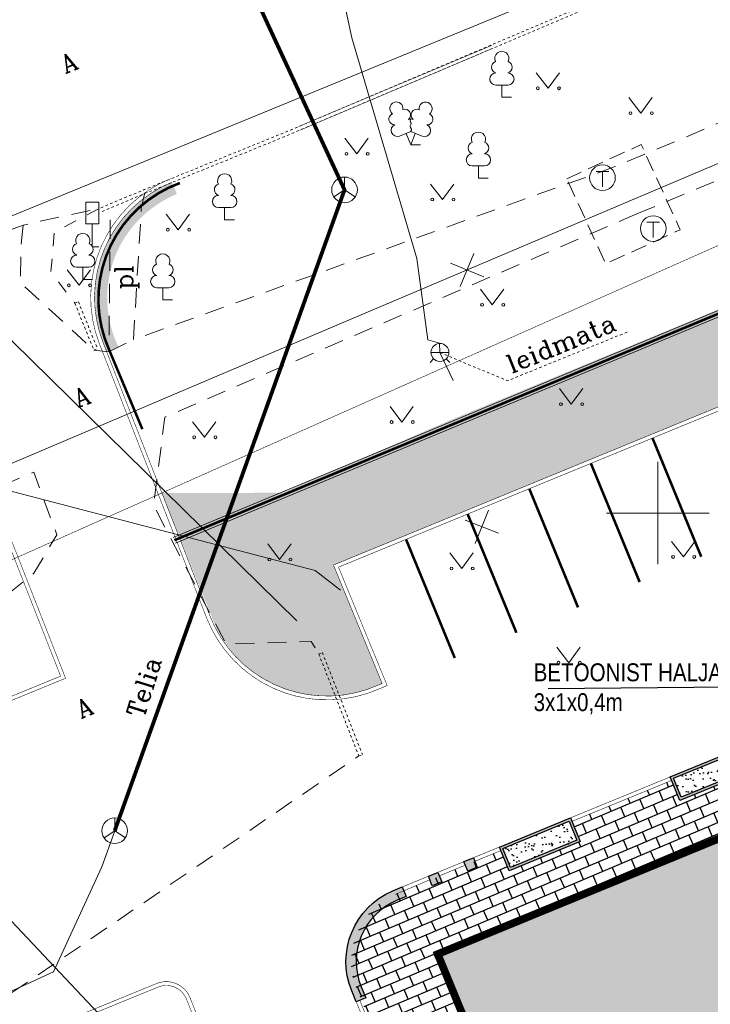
# Model space of a CAD drawing. Header units: metres. Extents: x 685671 to 686635, y 6588408 to 6589199.
# Tile 14 of 34: x 685875 to 685902, y 6588781 to 6588819. Entities that reach past the tile are written whole.
import ezdxf
from ezdxf.enums import TextEntityAlignment as Align

# ---------------------------------------------------------------- set-up
doc = ezdxf.new("R2010")
doc.units = ezdxf.units.M
for name, pattern in [('DASHED2', [0.375, 0.25, -0.125]), ('DASHEDX2', [1.5, 1, -0.5]), ('Kohtla-Järve PPA ühishoone G20$0$AAREKIVI', [0.02001, 0.01, -1e-05, 0.01]), ('Kohtla-Järve PPA ühishoone G20$0$ASFBET', [2.5, 1.5, -1]), ('Kohtla-Järve PPA ühishoone G20$0$KATASTRIPIIR', [7, 4, -1, 1, -1]), ('Kohtla-Järve PPA ühishoone G20$0$KONTUUR', [1.85, 1.25, -0.6]), ('Kohtla-Järve PPA ühishoone G20$0$KRUUSKILL', [2, 1, -1]), ('Kohtla-Järve PPA ühishoone G20$0$VIITJOON', [0.02001, 0.01, -1e-05, 0.01])]:
    doc.linetypes.add(name, pattern=pattern)
for name, color, linetype in [('CON_betoontakistus', 252, 'Continuous'), ('CON_haljasala', 81, 'Continuous'), ('CON_hoone', 7, 'Continuous'), ('CON_kõnnitee', 51, 'Continuous'), ('CON_parkimine', 7, 'Continuous'), ('CON_piirdeaed', 92, 'Continuous'), ('CON_sõidutee_äärekivi_8cm', 1, 'Continuous')]:
    doc.layers.add(name, color=color, linetype=linetype)
for name, color, linetype, lineweight in [('CON_PIIRE', 94, 'FENCELINE2', 0), ('Kohtla-Järve PPA ühishoone G20$0$HALJASTUS', 250, 'Continuous', 13), ('Kohtla-Järve PPA ühishoone G20$0$LIIKLUS', 250, 'Continuous', 13), ('Kohtla-Järve PPA ühishoone G20$0$MPKAABEL', 250, 'Continuous', 13), ('Kohtla-Järve PPA ühishoone G20$0$PIIR', 224, 'Continuous', 13), ('Kohtla-Järve PPA ühishoone G20$0$PUU', 250, 'Continuous', 13), ('Kohtla-Järve PPA ühishoone G20$0$SIKAEV', 250, 'Continuous', 13), ('Kohtla-Järve PPA ühishoone G20$0$SITRASS', 250, 'Continuous', 13), ('Kohtla-Järve PPA ühishoone G20$0$SKTRASS', 250, 'Continuous', 13), ('Kohtla-Järve PPA ühishoone G20$0$TEE', 250, 'Continuous', 13), ('Kohtla-Järve PPA ühishoone G20$0$TKAEV', 250, 'Continuous', 13), ('Kohtla-Järve PPA ühishoone G20$0$TTRASS', 250, 'Continuous', 13), ('Kohtla-Järve PPA ühishoone G20$0$VKAEV', 250, 'Continuous', 13), ('Kohtla-Järve PPA ühishoone G20$0$VORK', 250, 'Continuous', 13), ('Kohtla-Järve PPA ühishoone G20$0$VTRASS', 250, 'Continuous', 13)]:
    doc.layers.add(name, color=color, linetype=linetype, lineweight=lineweight)
doc.styles.add('Kohtla-Järve PPA ühishoone G20$0$romanc', font='romanc.shx')
doc.styles.add('Kohtla-Järve PPA ühishoone G20$0$romans', font='romans.shx')
doc.linetypes.add('FENCELINE2', pattern='A,6.35,-2.54,[132,ltypeshp.shx,S=2.54,R=0,X=-2.54,Y=0],-2.54,25.4', length=36.83)
doc.linetypes.add('Kohtla-Järve PPA ühishoone G20$0$-2T-', pattern='A,10,-1.5,["2T",Kohtla-Järve PPA ühishoone G20$0$romans,S=1.4,R=0,X=-1.4,Y=-0.7],-1.5,10,-3', length=26)
doc.linetypes.add('Kohtla-Järve PPA ühishoone G20$0$-S-', pattern='A,10,-1.5,["S",Kohtla-Järve PPA ühishoone G20$0$romans,S=1.4,R=0,X=-0.7,Y=-0.7],-1.5,10,-3', length=26)
doc.linetypes.add('Kohtla-Järve PPA ühishoone G20$0$-SK-', pattern='A,10,-1.5,["SK",Kohtla-Järve PPA ühishoone G20$0$romans,S=1.4,R=0,X=-1.4,Y=-0.7],-1.5,10,-3', length=26)
doc.linetypes.add('Kohtla-Järve PPA ühishoone G20$0$-V-', pattern='A,10,-1.5,["V",Kohtla-Järve PPA ühishoone G20$0$romans,S=1.4,R=0,X=-0.7,Y=-0.7],-1.5,10,-3', length=26)
doc.linetypes.add('Kohtla-Järve PPA ühishoone G20$0$MP_KBL', pattern='A,8,-2,[138,mkm.shx,S=1,R=0,X=0,Y=0],6,[138,mkm.shx,S=1,R=180,X=0,Y=0],-2', length=18)
doc.linetypes.add('Kohtla-Järve PPA ühishoone G20$0$SI_KBL', pattern='A,8,-2,4,[132,mkm.shx,S=0.5,R=0,X=0,Y=0],4,-2', length=20)
pattern_1 = [(37.50000000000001, (0, 0), (-0.01600031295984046, 0.4894132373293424), [0, -0.38608, 0, -0.4318, 0, -0.41275]), (7.499999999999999, (0, 0), (0.4495232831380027, 0.7168251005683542), [0, -0.20828, 0, -0.34798, 0, -0.13335]), (327.5, (-0.31242, 0), (0.790992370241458, 0.001437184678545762), [0, -0.127, 0, -0.4572, 0, -0.5969]), (317.5, (-0.31242, 0), (0.7635564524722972, 0.2229293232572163), [0, -0.0635, 0, -0.29972, 0, -0.3429])]

# ---------------------------------------------------------------- blocks, each defined once
blk = doc.blocks.new('Kohtla-Järve PPA ühishoone G20$0$SIKAEV')
at = {"layer": 'Kohtla-Järve PPA ühishoone G20$0$SIKAEV', "linetype": 'Continuous'}
for p, q in [((0, 1.00000000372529), (0, 3.725290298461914e-09)), ((0, 3.725290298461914e-09), (-0.8300000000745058, -0.5499999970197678)), ((0, 3.725290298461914e-09), (0.8299999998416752, -0.5499999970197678))]:
    blk.add_line(p, q, dxfattribs=at)
blk.add_circle((0, 0), 1, dxfattribs=at)
blk = doc.blocks.new('Kohtla-Järve PPA ühishoone G20$0$LEHTP2')
at = {"layer": 'Kohtla-Järve PPA ühishoone G20$0$PUU', "linetype": 'Continuous'}
for p, q in [((-0.8800000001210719, 0.6699999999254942), (0.009999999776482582, 1.019999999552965)), ((0, 0), (-0.3500000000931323, 0.8799999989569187)), ((0, 0), (0.3599999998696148, 0.8799999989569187)), ((0.009999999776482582, 1.019999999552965), (0.8899999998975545, 0.6599999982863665)), ((0.7599999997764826, 0), (0, 0))]:
    blk.add_line(p, q, dxfattribs=at)
at = {"layer": 'Kohtla-Järve PPA ühishoone G20$0$PUU', "linetype": 'Continuous', "flags": 128}
blk.add_lwpolyline([(0.009999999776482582, 2.009999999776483), (-0.03000000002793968, 1.859999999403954), (-0.03000000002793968, 1.819999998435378), (-0.01000000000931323, 1.759999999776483), (0.02999999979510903, 1.689999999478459), (0.03999999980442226, 1.649999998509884), (0.009999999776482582, 1.579999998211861), (-0.0400000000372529, 1.47999999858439), (-0.05000000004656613, 1.429999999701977), (-0.0400000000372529, 1.399999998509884), (-0.02000000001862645, 1.339999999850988), (0.04999999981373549, 1.219999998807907), (0.05999999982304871, 1.179999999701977), (0.04999999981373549, 1.139999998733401), (0.01999999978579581, 1.069999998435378), (0.009999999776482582, 1.019999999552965)], dxfattribs=at)
at = {"layer": 'Kohtla-Järve PPA ühishoone G20$0$PUU', "linetype": 'Continuous'}
for centre, radius, start, end in [((-1.114234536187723, 2.828441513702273), 0.5115906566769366, 111.5026944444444, 232.5173111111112), ((-1.114234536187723, 2.828441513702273), 0.5115906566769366, 350.4855555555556, 111.5001722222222), ((1.157691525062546, 2.810934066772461), 0.5115906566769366, 67.61680277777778, 188.6314194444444), ((1.157691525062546, 2.810934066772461), 0.5115906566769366, 306.5996638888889, 67.61428055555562), ((-1.261867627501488, 2.005462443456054), 0.447985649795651, 111.4304087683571, 274.4986807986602), ((-0.4449670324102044, 2.327271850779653), 0.447985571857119, 308.5041205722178, 111.5724656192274), ((0.481311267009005, 2.318196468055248), 0.4495786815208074, 67.70160367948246, 230.512620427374), ((1.29262409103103, 1.985777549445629), 0.4479856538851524, 264.6182961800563, 67.68656508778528), ((-1.052630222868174, 1.116912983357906), 0.4749999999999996, 111.5014333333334, 291.5003611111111), ((0.008035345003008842, 1.534750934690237), 0.4749999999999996, 66.76551666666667, 111.5014916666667), ((1.069718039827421, 1.100558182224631), 0.4749999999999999, 247.6166138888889, 67.61554166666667)]:
    blk.add_arc(centre, radius, start, end, dxfattribs=at)
blk = doc.blocks.new('Kohtla-Järve PPA ühishoone G20$0$LEHTP1')
at = {"layer": 'Kohtla-Järve PPA ühishoone G20$0$PUU', "linetype": 'Continuous'}
for p, q in [((0.4799999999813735, 0.9499999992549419), (-0.4799999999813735, 0.9499999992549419)), ((0, 0), (0, 0.9499999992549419)), ((0.7600000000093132, 0), (0, 0))]:
    blk.add_line(p, q, dxfattribs=at)
for centre, radius, start, end in [((-1.164153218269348e-09, 3.040000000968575), 0.5539404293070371, 332.5798988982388, 207.4201001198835), ((-0.3401035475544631, 2.345156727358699), 0.4651468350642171, 109.021735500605, 253.1415399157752), ((0.3401687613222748, 2.345155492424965), 0.4651267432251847, 286.850816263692, 70.9859091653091), ((-0.474986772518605, 1.424986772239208), 0.4750132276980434, 90.00160104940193, 269.3952966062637), ((0.474986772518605, 1.424986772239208), 0.4750132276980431, 270.6047033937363, 89.99839895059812)]:
    blk.add_arc(centre, radius, start, end, dxfattribs=at)
blk = doc.blocks.new('Kohtla-Järve PPA ühishoone G20$0$VKORIS')
at = {"color": 0, "linetype": 'Continuous'}
for p, q in [((-1.423576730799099e-13, 4.000355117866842), (-1.423576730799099e-13, -4.000355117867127)), ((-4.000355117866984, 0), (4.000355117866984, 0))]:
    blk.add_line(p, q, dxfattribs=at)
blk = doc.blocks.new('Kohtla-Järve PPA ühishoone G20$0$SOKAEV')
at = {"color": 0}
for p, q in [((-0.5, 0.5), (0.5, 0.5)), ((0, -0.7), (0, 0.5))]:
    blk.add_line(p, q, dxfattribs=at)
blk.add_circle((0, 0), 1, dxfattribs=at)
blk = doc.blocks.new('Kohtla-Järve PPA ühishoone G20$0$LIIKLM')
at = {"color": 0, "linetype": 'Continuous', "flags": 128}
for points in [[(-0.5, 3.5), (-0.5, 1.800000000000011)], [(0.5, 3.5), (-0.5, 3.5)], [(0.5, 3.5), (0.5, 1.800000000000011)], [(0.5, 1.800000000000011), (-0.5, 1.800000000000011)], [(0, 1.800000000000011), (0, 0)], [(0.5, 0), (0, 0)]]:
    blk.add_lwpolyline(points, dxfattribs=at)
blk = doc.blocks.new('Kohtla-Järve PPA ühishoone G20$0$VESIIB')
at = {"layer": 'Kohtla-Järve PPA ühishoone G20$0$VKAEV', "linetype": 'Continuous', "lineweight": 0}
for p, q in [((-0.7000000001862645, 0), (0.6999999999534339, 0)), ((-0.4949747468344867, -0.494974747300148), (-0.7742302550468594, -0.7742302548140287)), ((0.4949747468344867, -0.494974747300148), (0.7742302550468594, -0.7742302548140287))]:
    blk.add_line(p, q, dxfattribs=at)
blk.add_circle((0, 0), 0.7000000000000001, dxfattribs=at)
blk = doc.blocks.new('Kohtla-Järve PPA ühishoone G20$0$MURU')
at = {"color": 0, "linetype": 'Continuous'}
for p, q in [((-0.926809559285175, 1.213412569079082), (0, 0)), ((0, 0), (0.8911630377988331, 1.213412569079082))]:
    blk.add_line(p, q, dxfattribs=at)
for centre in [(-0.8020467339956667, 0), (0.8555165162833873, 0)]:
    blk.add_ellipse(centre, major_axis=(0.07779011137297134, 0.07779011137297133), ratio=0.9999999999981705, start_param=5.497787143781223, end_param=11.78097245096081, dxfattribs=at)
blk = doc.blocks.new('Kohtla-Järve PPA ühishoone G20$0$EITOOT')
at = {"color": 0, "linetype": 'Continuous'}
for p, q in [((-0.9899494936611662, 0.9899494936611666), (0.9899494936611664, -0.9899494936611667)), ((-0.9899494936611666, -0.9899494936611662), (0.9899494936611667, 0.9899494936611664))]:
    blk.add_line(p, q, dxfattribs=at)
blk = doc.blocks.new('Kohtla-Järve PPA ühishoone G20')
at = {"layer": 'Kohtla-Järve PPA ühishoone G20$0$MPKAABEL', "linetype": 'Kohtla-Järve PPA ühishoone G20$0$MP_KBL', "ltscale": 0.5, "flags": 128}
blk.add_lwpolyline([(685826.752732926, 6588773.702996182), (685866.2882363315, 6588790.52964927), (685869.0354247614, 6588790.1497962), (685878.3707238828, 6588780.255509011)], dxfattribs=at)
at = {"layer": 'Kohtla-Järve PPA ühishoone G20$0$PIIR', "color": 1, "linetype": 'Kohtla-Järve PPA ühishoone G20$0$KATASTRIPIIR', "ltscale": 0.5, "const_width": 0.02, "flags": 128}
for points in [[(685716.77, 6588778.03), (685738.6, 6588745.29), (685802.47, 6588772.1), (685804.91, 6588767.09), (685835.53, 6588780.71), (685915.31, 6588816.21), (685960.71, 6588836.42), (686035.3, 6588866.66), (686082.42, 6588884.69), (686148.48, 6588896.21), (686183.88, 6588895.46), (686240.01, 6588901.9), (686274.8, 6588910.49), (686271.24, 6588941.96), (686238.78, 6588948.4), (686130.81, 6588924.43), (686104.96, 6588925.39), (686039.54, 6588902.75), (686019.81, 6588895.45), (686016.25, 6588904.34), (686012.28, 6588908.21), (686004.31, 6588910.86), (685980.69, 6588900.73), (685976.21, 6588892.56), (685976.32, 6588887.19), (685977.59, 6588884.03), (685959.72, 6588876.63), (685889.56, 6588848.2), (685814.52, 6588817.68), (685790.98, 6588808.16), (685716.77, 6588778.03)], [(685716.77, 6588778.03), (685738.6, 6588745.29), (685802.47, 6588772.1), (685804.91, 6588767.09), (685835.53, 6588780.71), (685915.31, 6588816.21), (685960.71, 6588836.42), (686035.3, 6588866.66), (686082.42, 6588884.69), (686148.48, 6588896.21), (686183.88, 6588895.46), (686240.01, 6588901.9), (686274.8, 6588910.49), (686271.24, 6588941.96), (686238.78, 6588948.4), (686130.81, 6588924.43), (686104.96, 6588925.39), (686039.54, 6588902.75), (686019.81, 6588895.45), (686016.25, 6588904.34), (686012.28, 6588908.21), (686004.31, 6588910.86), (685980.69, 6588900.73), (685976.21, 6588892.56), (685976.32, 6588887.19), (685977.59, 6588884.03), (685959.72, 6588876.63), (685889.56, 6588848.2), (685814.52, 6588817.68), (685790.98, 6588808.16), (685716.77, 6588778.03)], [(685835.53, 6588780.71), (685867.66, 6588721.37), (685873.59, 6588724.65), (685942.42, 6588755.28), (685915.31, 6588816.21), (685835.53, 6588780.71)]]:
    blk.add_lwpolyline(points, dxfattribs=at)
at = {"layer": 'Kohtla-Järve PPA ühishoone G20$0$SITRASS', "linetype": 'Kohtla-Järve PPA ühishoone G20$0$-S-', "ltscale": 0.5, "const_width": 0.15, "flags": 128}
blk.add_lwpolyline([(685878.802, 6588787.6), (685887.7713438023, 6588812.615799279), (685875.9638608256, 6588838.117567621)], dxfattribs=at)
at = {"layer": 'Kohtla-Järve PPA ühishoone G20$0$SITRASS', "linetype": 'Kohtla-Järve PPA ühishoone G20$0$SI_KBL', "ltscale": 0.5, "flags": 128}
blk.add_lwpolyline([(685839.321, 6588749.792), (685842.969, 6588752.261), (685846.395, 6588756.49), (685848.42, 6588760.608), (685849.184, 6588764.231), (685849.881, 6588767.969000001), (685851.095, 6588770.466), (685858.86, 6588774.212), (685868.683, 6588778.479), (685873.078, 6588780.565), (685876.408, 6588782.088), (685878.297, 6588786.193), (685878.802, 6588787.6)], dxfattribs=at)
at = {"layer": 'Kohtla-Järve PPA ühishoone G20$0$SKTRASS', "linetype": 'Kohtla-Järve PPA ühishoone G20$0$-SK-', "ltscale": 0.5}
for p, q in [((685858.7620849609, 6588805.016113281), (685901.6947021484, 6588822.65447998)), ((685886.6231079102, 6588797.753112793), (685858.7620849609, 6588805.016113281)), ((685887.6160888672, 6588796.988098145), (685886.6231079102, 6588797.753112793))]:
    blk.add_line(p, q, dxfattribs=at)
at = {"layer": 'Kohtla-Järve PPA ühishoone G20$0$TEE', "linetype": 'Kohtla-Järve PPA ühishoone G20$0$AAREKIVI', "ltscale": 0.5, "flags": 128}
for points in [[(685918.901, 6588829.02), (685901.921, 6588821.87), (685897.485, 6588819.965), (685885.545, 6588814.902), (685879.952, 6588812.625), (685878.172, 6588811.879)], [(685918.9592121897, 6588828.881756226), (685901.9797013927, 6588821.731962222), (685897.5438740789, 6588819.82703638), (685885.6025621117, 6588814.763480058), (685880.0092709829, 6588812.486361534), (685878.2299791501, 6588811.740658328)], [(685877.245, 6588808.191), (685877.3839765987, 6588808.247440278)], [(685877.245, 6588808.191), (685877.989, 6588806.359)], [(685877.3839765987, 6588808.247440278), (685878.1279765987, 6588806.415440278)], [(685877.989, 6588806.359), (685878.1279765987, 6588806.415440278)], [(685886.767, 6588794.499), (685886.906624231, 6588794.553818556)], [(685886.767, 6588794.499), (685888.33, 6588790.518)], [(685886.906624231, 6588794.553818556), (685888.469624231, 6588790.572818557)], [(685888.33, 6588790.518), (685888.469624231, 6588790.572818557)]]:
    blk.add_lwpolyline(points, dxfattribs=at)
at = {"layer": 'Kohtla-Järve PPA ühishoone G20$0$TEE', "linetype": 'Kohtla-Järve PPA ühishoone G20$0$ASFBET', "ltscale": 0.5, "flags": 128}
for points in [[(685899.185, 6588811.68), (685924.645, 6588822.342), (685938.015, 6588827.673)], [(685879.98, 6588812.505), (685879.841, 6588811.908), (685879.534, 6588806.77), (685898.3, 6588813.511), (685921.005, 6588823.038)], [(685833.887, 6588792.226), (685833.535, 6588793.811), (685849.433, 6588800.499), (685868.395, 6588808.327), (685871.716, 6588809.865), (685875.225, 6588811.244), (685878.172, 6588811.879)], [(685877.989, 6588806.359), (685878.576, 6588806.291), (685878.631, 6588811.435), (685878.222, 6588811.741)], [(685899.185, 6588811.68), (685880.759, 6588803.746), (685880.321, 6588800.291), (685883.145, 6588794.898), (685886.471, 6588794.985), (685886.767, 6588794.499)], [(685875.225, 6588811.244), (685875.143, 6588810.425), (685875.124, 6588808.984), (685877.989, 6588806.359)], [(685878.576, 6588806.291), (685879.534, 6588806.77)], [(685838.235, 6588784.629), (685839.067, 6588785.965), (685843.136, 6588787.847), (685875.642, 6588801.591), (685876.545, 6588799.151), (685875.648, 6588797.651), (685873.712, 6588796.093), (685864.206, 6588792.119), (685850.988, 6588786.181), (685842.151, 6588782.339), (685840.472, 6588781.379), (685838.235, 6588784.629)], [(685855.725, 6588775.076), (685868.165, 6588780.217), (685871.006, 6588778.694), (685888.33, 6588790.518)]]:
    blk.add_lwpolyline(points, dxfattribs=at)
at = {"layer": 'Kohtla-Järve PPA ühishoone G20$0$TEE', "linetype": 'Kohtla-Järve PPA ühishoone G20$0$KRUUSKILL', "ltscale": 0.5, "flags": 128}
blk.add_lwpolyline([(685878.172, 6588811.879), (685876.446, 6588810.968), (685876.314, 6588809.409), (685877.245, 6588808.191)], dxfattribs=at)
at = {"layer": 'Kohtla-Järve PPA ühishoone G20$0$TTRASS', "linetype": 'Kohtla-Järve PPA ühishoone G20$0$-2T-', "ltscale": 0.5, "flags": 128}
blk.add_lwpolyline([(685810.8262226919, 6588774.847133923), (685824.4893430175, 6588780.595519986), (685832.5246478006, 6588783.975869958), (685887.9892277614, 6588807.550355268), (685964.9608404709, 6588840.211573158), (685971.622738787, 6588842.947305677)], dxfattribs=at)
at = {"layer": 'Kohtla-Järve PPA ühishoone G20$0$TTRASS', "linetype": 'Kohtla-Järve PPA ühishoone G20$0$KONTUUR', "ltscale": 0.5, "flags": 128}
blk.add_lwpolyline([(685896.4428021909, 6588813.052712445), (685899.3534852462, 6588814.385067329), (685900.8745033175, 6588811.062227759), (685897.9638202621, 6588809.729872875), (685896.4428021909, 6588813.052712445)], dxfattribs=at)
at = {"layer": 'Kohtla-Järve PPA ühishoone G20$0$VTRASS', "linetype": 'Kohtla-Järve PPA ühishoone G20$0$-V-', "ltscale": 0.5, "flags": 128}
blk.add_lwpolyline([(685883.4952830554, 6588836.886466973), (685886.2286524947, 6588827.102713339), (685888.05637757, 6588818.545612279), (685890.5922155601, 6588809.942539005), (685891.0242860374, 6588806.757433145), (685891.4730857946, 6588806.628472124), (685891.4960791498, 6588806.270267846), (685892.0078259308, 6588805.176466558)], dxfattribs=at)
at = {"layer": 'Kohtla-Järve PPA ühishoone G20$0$VTRASS', "linetype": 'Kohtla-Järve PPA ühishoone G20$0$VIITJOON', "ltscale": 0.5, "flags": 128}
blk.add_lwpolyline([(685891.4960791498, 6588806.270267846), (685894.1261781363, 6588805.162438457), (685898.8616267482, 6588807.088343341)], dxfattribs=at)
at = {"layer": 'Kohtla-Järve PPA ühishoone G20$0$HALJASTUS', "linetype": 'Continuous', "xscale": 0.5, "yscale": 0.5, "zscale": 0.5}
for p in [(685895.7145495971, 6588816.582203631), (685899.3345328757, 6588815.609333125), (685888.2483340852, 6588814.02559044), (685891.5968186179, 6588812.238223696), (685881.2798662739, 6588811.061729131), (685877.4110091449, 6588808.889739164), (685893.5392563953, 6588808.127325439), (685896.6210839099, 6588804.250187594), (685890.0100668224, 6588803.554291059), (685882.3054980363, 6588802.957808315), (685885.2382048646, 6588798.185946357), (685900.9952907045, 6588798.285360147), (685892.346290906, 6588797.837998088), (685896.5216701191, 6588794.15968783)]:
    blk.add_blockref('Kohtla-Järve PPA ühishoone G20$0$MURU', p, dxfattribs=at)
at = {"layer": 'Kohtla-Järve PPA ühishoone G20$0$LIIKLUS', "xscale": 0.5, "yscale": 0.5, "zscale": 0.5}
blk.add_blockref('Kohtla-Järve PPA ühishoone G20$0$LIIKLM', (685877.927, 6588810.389), dxfattribs=at)
at = {"layer": 'Kohtla-Järve PPA ühishoone G20$0$PUU', "ltscale": 0.5, "xscale": 0.5, "yscale": 0.5, "zscale": 0.5}
for name, p in [('Kohtla-Järve PPA ühishoone G20$0$LEHTP1', (685893.913, 6588816.229)), ('Kohtla-Järve PPA ühishoone G20$0$LEHTP2', (685890.354, 6588814.379)), ('Kohtla-Järve PPA ühishoone G20$0$LEHTP1', (685892.9970000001, 6588813.078)), ('Kohtla-Järve PPA ühishoone G20$0$LEHTP1', (685883.093, 6588811.45)), ('Kohtla-Järve PPA ühishoone G20$0$LEHTP1', (685877.557, 6588809.121)), ('Kohtla-Järve PPA ühishoone G20$0$LEHTP1', (685880.68, 6588808.323))]:
    blk.add_blockref(name, p, dxfattribs=at)
at = {"layer": 'Kohtla-Järve PPA ühishoone G20$0$SIKAEV', "ltscale": 0.5, "xscale": 0.5, "yscale": 0.5, "zscale": 0.5}
for p in [(685887.7713438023, 6588812.615799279), (685878.802, 6588787.600000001)]:
    blk.add_blockref('Kohtla-Järve PPA ühishoone G20$0$SIKAEV', p, dxfattribs=at)
at = {"layer": 'Kohtla-Järve PPA ühishoone G20$0$SITRASS', "ltscale": 0.5, "xscale": 0.4999999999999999, "yscale": 0.4999999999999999, "zscale": 0.4999999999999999, "rotation": 293.2522506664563}
blk.add_blockref('Kohtla-Järve PPA ühishoone G20$0$EITOOT', (685893.1261655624, 6588799.468556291), dxfattribs=at)
at = {"layer": 'Kohtla-Järve PPA ühishoone G20$0$TKAEV', "xscale": 0.5, "yscale": 0.5, "zscale": 0.5}
for p in [(685897.839, 6588813.089), (685899.82, 6588811.106)]:
    blk.add_blockref('Kohtla-Järve PPA ühishoone G20$0$SOKAEV', p, dxfattribs=at)
at = {"layer": 'Kohtla-Järve PPA ühishoone G20$0$TTRASS', "ltscale": 0.5, "xscale": 0.5, "yscale": 0.5, "zscale": 0.5, "rotation": 22.715508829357}
blk.add_blockref('Kohtla-Järve PPA ühishoone G20$0$EITOOT', (685892.5562134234, 6588809.4882556), dxfattribs=at)
at = {"layer": 'Kohtla-Järve PPA ühishoone G20$0$VKAEV', "xscale": 0.5, "yscale": 0.5, "zscale": 0.5}
blk.add_blockref('Kohtla-Järve PPA ühishoone G20$0$VESIIB', (685891.4960791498, 6588806.270267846), dxfattribs=at)
at = {"layer": 'Kohtla-Järve PPA ühishoone G20$0$VORK', "xscale": 0.5, "yscale": 0.5, "zscale": 0.5}
blk.add_blockref('Kohtla-Järve PPA ühishoone G20$0$VKORIS', (685900, 6588800), dxfattribs=at)
at = {"layer": 'Kohtla-Järve PPA ühishoone G20$0$SITRASS', "ltscale": 0.5, "style": 'Kohtla-Järve PPA ühishoone G20$0$romanc'}
blk.add_text('Telia', height=0.7, rotation=72.35551291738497, dxfattribs=at).set_placement((685879.9503152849, 6588793.222120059), align=Align.MIDDLE_CENTER)
at = {"layer": 'Kohtla-Järve PPA ühishoone G20$0$TEE', "linetype": 'Continuous', "style": 'Kohtla-Järve PPA ühishoone G20$0$romanc'}
for s, rotation, p in [('A', 23.12234867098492, (685877.0112757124, 6588817.587894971)), ('pl', 90, (685879.1620085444, 6588809.202216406)), ('A', 20.75079558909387, (685877.5163815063, 6588804.551316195)), ('A', 22.73941778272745, (685877.6154001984, 6588792.413962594))]:
    blk.add_text(s, height=0.7, rotation=rotation, dxfattribs=at).set_placement(p, align=Align.MIDDLE_CENTER)
at = {"layer": 'Kohtla-Järve PPA ühishoone G20$0$VTRASS', "linetype": 'Kohtla-Järve PPA ühishoone G20$0$-V-', "ltscale": 0.5, "style": 'Kohtla-Järve PPA ühishoone G20$0$romanc'}
blk.add_text('leidmata', height=0.7, rotation=22.3618938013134, dxfattribs=at).set_placement((685896.230180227, 6588806.627960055), align=Align.MIDDLE_CENTER)

msp = doc.modelspace()

# ---------------------------------------------------------------- hatches: boundary and pattern name
at = {"true_color": 0x636466}
h = msp.add_hatch(color=251, dxfattribs=at)
h.dxf.hatch_style = 1
h.paths.add_polyline_path([(685891.4087876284, 6588782.784441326), (685895.4070769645, 6588773.053851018), (685906.6083399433, 6588777.656438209), (685906.042043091, 6588779.034628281), (685910.0933669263, 6588780.69931299), (685933.5148304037, 6588723.725080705), (685938.1585656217, 6588725.579130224), (685953.9014036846, 6588732.047845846), (685927.6653023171, 6588795.898340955), (685912.515663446, 6588789.662558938), (685911.9495017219, 6588791.22459917)])
at = {"layer": 'CON_betoontakistus', "true_color": 0x636466}
h = msp.add_hatch(color=251, dxfattribs=at)
h.dxf.hatch_style = 1
h.paths.add_polyline_path([(685900.6085468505, 6588789.646946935), (685903.1988860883, 6588790.710028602), (685903.502623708, 6588789.969931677), (685900.91228447, 6588788.906850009)], flags=16)
h.paths.add_polyline_path([(685900.4780675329, 6588789.701491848), (685903.2534310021, 6588790.84050792), (685903.6331030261, 6588789.915386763), (685900.8577395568, 6588788.776370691)])
h = msp.add_hatch(color=251, dxfattribs=at)
h.dxf.hatch_style = 1
h.paths.add_polyline_path([(685893.9492107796, 6588786.909568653), (685896.5395500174, 6588787.97265032), (685896.8432876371, 6588787.232553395), (685894.2529483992, 6588786.169471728)], flags=16)
h.paths.add_polyline_path([(685893.818731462, 6588786.964113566), (685896.5940949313, 6588788.103129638), (685896.9737669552, 6588787.178008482), (685894.1984034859, 6588786.03899241)])
h = msp.add_hatch(color=251, dxfattribs=at)
h.dxf.hatch_style = 1
h.paths.add_polyline_path([(685892.4312918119, 6588786.394016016), (685892.8012757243, 6588786.546042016), (685892.9533017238, 6588786.176058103), (685892.5833178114, 6588786.024032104)])
h = msp.add_hatch(color=251, dxfattribs=at)
h.dxf.hatch_style = 1
h.paths.add_polyline_path([(685891.0438521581, 6588785.823918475), (685891.4138360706, 6588785.975944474), (685891.5658620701, 6588785.605960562), (685891.1958781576, 6588785.453934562)])
h = msp.add_hatch(color=251, dxfattribs=at)
h.dxf.hatch_style = 1
edge = h.paths.add_edge_path()
edge.add_line((685889.6564124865, 6588785.253820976), (685890.0263963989, 6588785.405846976))
edge.add_line((685890.0263963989, 6588785.405846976), (685890.1784223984, 6588785.035863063))
edge.add_line((685890.1784223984, 6588785.035863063), (685889.8288758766, 6588784.892107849))
edge.add_arc((685890.827188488, 6588782.491405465), 2.600000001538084, 112.5795873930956, 202.3340256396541)
edge.add_line((685888.422229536, 6588781.503391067), (685888.5970952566, 6588781.077744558))
edge.add_line((685888.5970952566, 6588781.077744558), (685888.227111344, 6588780.925718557))
edge.add_line((685888.227111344, 6588780.925718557), (685888.0522358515, 6588781.351388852))
edge.add_arc((685890.8277047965, 6588782.491405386), 3.00047755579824, 112.97743851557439, 202.3302777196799, ccw=False)
at = {"layer": 'CON_haljasala', "true_color": 0xd7ebd2}
h = msp.add_hatch(color=254, dxfattribs=at)
h.dxf.hatch_style = 1
edge = h.paths.add_edge_path()
edge.add_line((685881.0428733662, 6588812.915528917), (685881.2306758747, 6588812.452138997))
edge.add_arc((685882.8837681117, 6588808.401019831), 4.375417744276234, 112.1983162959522, 206.0512863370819)
edge.add_line((685878.9528871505, 6588806.479443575), (685878.4872238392, 6588806.297351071))
edge.add_arc((685882.8820251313, 6588808.402800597), 4.873109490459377, 112.1732363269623, 205.5980230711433, ccw=False)
at = {"layer": 'CON_haljasala', "true_color": 0x939598}
h = msp.add_hatch(dxfattribs=at)
h.set_pattern_fill('AR-SAND', color=252, scale=0.01)
h.set_pattern_definition(pattern_1)
edge = h.paths.add_edge_path()
edge.add_line((685889.2407545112, 6588793.347065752), (685887.3402743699, 6588797.971398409))
edge.add_line((685887.3402743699, 6588797.971398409), (685907.2448781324, 6588806.15168869))
edge.add_line((685907.2448781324, 6588806.15168869), (685905.982128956, 6588809.440653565))
edge.add_line((685905.982128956, 6588809.440653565), (685891.7986008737, 6588803.581465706))
edge.add_line((685891.7986008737, 6588803.581465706), (685885.3589257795, 6588800.791586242))
edge.add_line((685885.3589257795, 6588800.791586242), (685880.6431029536, 6588800.78414333))
edge.add_line((685880.6431029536, 6588800.78414333), (685882.5635962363, 6588796.00830825))
edge.add_arc((685887.0677620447, 6588797.648552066), 4.793527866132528, 200.0096766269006, 291.9615628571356)
edge.add_line((685888.8604671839, 6588793.202866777), (685889.2407545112, 6588793.347065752))
h = msp.add_hatch(dxfattribs=at)
h.set_pattern_fill('AR-SAND', color=252, scale=0.01)
h.set_pattern_definition(pattern_1)
h.paths.add_polyline_path([(685900.6085468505, 6588789.646946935), (685903.1988860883, 6588790.710028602), (685903.502623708, 6588789.969931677), (685900.91228447, 6588788.906850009)])
h = msp.add_hatch(dxfattribs=at)
h.set_pattern_fill('AR-SAND', color=252, scale=0.01)
h.set_pattern_definition(pattern_1)
h.paths.add_polyline_path([(685893.9492107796, 6588786.909568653), (685896.5395500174, 6588787.97265032), (685896.8432876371, 6588787.232553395), (685894.2529483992, 6588786.169471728)])
at = {"layer": 'CON_kõnnitee', "true_color": 0x636466}
h = msp.add_hatch(dxfattribs=at)
h.set_pattern_fill('AR-B816', color=251, scale=0.002, angle=23)
h.set_pattern_definition([(23, (0, 0), (-0.1587931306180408, 0.3740931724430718), []), (113, (0, 0), (-0.5328863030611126, 0.2153000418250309), [0.4064, -0.4064])])
edge = h.paths.add_edge_path()
edge.add_line((685891.4087876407, 6588782.78444133), (685895.3116771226, 6588773.284932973))
edge.add_line((685895.3116771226, 6588773.284932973), (685892.0858868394, 6588771.953198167))
edge.add_line((685892.0858868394, 6588771.953198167), (685888.2394041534, 6588781.460643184))
edge.add_arc((685890.8926064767, 6588782.501324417), 2.849999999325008, 112.33770905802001, 201.4168948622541, ccw=False)
edge.add_line((685889.8094212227, 6588785.137459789), (685893.8816265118, 6588786.81086145))
edge.add_line((685893.8816265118, 6588786.81086145), (685894.1984034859, 6588786.03899241))
edge.add_line((685894.1984034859, 6588786.03899241), (685896.9737669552, 6588787.178008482))
edge.add_line((685896.9737669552, 6588787.178008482), (685896.6562318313, 6588787.951724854))
edge.add_line((685896.6562318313, 6588787.951724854), (685900.5354276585, 6588789.561726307))
edge.add_line((685900.5354276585, 6588789.561726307), (685900.8577395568, 6588788.776370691))
edge.add_line((685900.8577395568, 6588788.776370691), (685903.6331030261, 6588789.915386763))
edge.add_line((685903.6331030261, 6588789.915386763), (685903.3103072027, 6588790.701921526))
edge.add_line((685903.3103072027, 6588790.701921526), (685907.200315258, 6588792.283359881))
edge.add_line((685907.200315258, 6588792.283359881), (685907.5177021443, 6588791.511777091))
edge.add_line((685907.5177021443, 6588791.511777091), (685910.2894556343, 6588792.649319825))
edge.add_line((685910.2894556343, 6588792.649319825), (685909.9752204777, 6588793.42356552))
edge.add_line((685909.9752204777, 6588793.42356552), (685916.9112961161, 6588796.275000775))
edge.add_line((685916.9112961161, 6588796.275000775), (685917.2396284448, 6588795.489291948))
edge.add_line((685917.2396284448, 6588795.489291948), (685921.163336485, 6588797.114844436))
edge.add_line((685921.163336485, 6588797.114844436), (685920.843299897, 6588797.887338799))
edge.add_line((685920.843299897, 6588797.887338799), (685925.7146281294, 6588799.888829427))
edge.add_line((685925.7146281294, 6588799.888829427), (685926.8099320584, 6588797.286290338))
edge.add_line((685926.8099320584, 6588797.286290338), (685914.9705672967, 6588792.457355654))
edge.add_line((685914.9705672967, 6588792.457355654), (685891.4087876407, 6588782.78444133))

# ---------------------------------------------------------------- linework, layer by layer
msp.add_lwpolyline([(685895.7139597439, 6588793.152491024), (685908.5093744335, 6588793.265909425), (685908.9275315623, 6588792.717230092)])
at = {"layer": 'CON_betoontakistus'}
for points in [[(685900.4780675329, 6588789.701491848), (685903.2534310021, 6588790.84050792), (685903.6331030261, 6588789.915386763), (685900.8577395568, 6588788.776370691)], [(685900.6085468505, 6588789.646946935), (685903.1988860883, 6588790.710028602), (685903.502623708, 6588789.969931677), (685900.91228447, 6588788.906850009)], [(685893.818731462, 6588786.964113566), (685896.5940949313, 6588788.103129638), (685896.9737669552, 6588787.178008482), (685894.1984034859, 6588786.03899241)], [(685893.9492107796, 6588786.909568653), (685896.5395500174, 6588787.97265032), (685896.8432876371, 6588787.232553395), (685894.2529483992, 6588786.169471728)], [(685892.4312918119, 6588786.394016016), (685892.8012757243, 6588786.546042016), (685892.9533017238, 6588786.176058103), (685892.5833178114, 6588786.024032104)], [(685891.0438521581, 6588785.823918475), (685891.4138360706, 6588785.975944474), (685891.5658620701, 6588785.605960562), (685891.1958781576, 6588785.453934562)]]:
    msp.add_lwpolyline(points, close=True, dxfattribs=at)
msp.add_lwpolyline([(685889.6564124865, 6588785.253820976), (685890.0263963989, 6588785.405846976), (685890.1784223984, 6588785.035863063), (685889.8288758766, 6588784.892107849, 0.4129588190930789), (685888.422229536, 6588781.503391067), (685888.5970952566, 6588781.077744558), (685888.227111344, 6588780.925718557), (685888.0522358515, 6588781.351388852, -0.4109091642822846)], format="xyb", close=True, dxfattribs=at)
at = {"layer": 'CON_hoone'}
msp.add_lwpolyline([(685885.9056514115, 6588795.796545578), (685860.7440096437, 6588820.515857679), (685843.7906418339, 6588820.273739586)], dxfattribs=at)
at = {"layer": 'CON_hoone', "linetype": 'DASHEDX2', "const_width": 0.1}
msp.add_lwpolyline([(685895.4343235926, 6588773.119103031), (685891.4713974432, 6588782.756110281), (685927.038194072, 6588797.424527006), (685953.8361524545, 6588732.075090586), (685938.1858103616, 6588725.644381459), (685931.7626202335, 6588741.27642466), (685927.138075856, 6588739.376180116), (685910.6689119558, 6588779.324922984), (685895.4343217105, 6588773.119102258), (685891.4746599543, 6588782.75745189)], close=True, dxfattribs=at)
at = {"layer": 'CON_hoone'}
for points, const_width in [([(685895.4343235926, 6588773.119103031), (685891.4713974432, 6588782.756110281), (685927.038194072, 6588797.424527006), (685953.8361524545, 6588732.075090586), (685938.1858103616, 6588725.644381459), (685931.7626202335, 6588741.27642466), (685927.138075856, 6588739.376180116), (685910.6689119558, 6588779.324922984), (685895.4343217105, 6588773.119102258), (685891.4746599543, 6588782.75745189)], 0.1), ([(685891.4087876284, 6588782.784441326), (685895.4070769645, 6588773.053851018), (685906.6083399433, 6588777.656438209), (685906.042043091, 6588779.034628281), (685910.0933669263, 6588780.69931299), (685933.5148304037, 6588723.725080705), (685938.1585656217, 6588725.579130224), (685953.9014036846, 6588732.047845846), (685927.6653023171, 6588795.898340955), (685912.515663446, 6588789.662558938), (685911.9495017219, 6588791.22459917)], 0.3), ([(685891.4087876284, 6588782.784441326), (685895.4070769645, 6588773.053851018), (685906.6083399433, 6588777.656438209), (685906.042043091, 6588779.034628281), (685910.0933669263, 6588780.69931299), (685933.5148304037, 6588723.725080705), (685938.1585656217, 6588725.579130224), (685953.9014036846, 6588732.047845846), (685927.6653023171, 6588795.898340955), (685912.515663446, 6588789.662558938), (685911.9495017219, 6588791.22459917)], 0.3)]:
    msp.add_lwpolyline(points, close=True, dxfattribs=dict(at, const_width=const_width))
at = {"layer": 'CON_parkimine', "const_width": 0.1}
for points in [[(685901.6945443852, 6588798.294731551), (685899.7942193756, 6588802.91953045)], [(685901.6945443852, 6588798.294731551), (685899.7942193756, 6588802.91953045)], [(685899.2896489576, 6588797.306562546), (685897.389323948, 6588801.931361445)], [(685899.2896489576, 6588797.306562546), (685897.389323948, 6588801.931361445)], [(685896.8847535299, 6588796.318393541), (685894.9844285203, 6588800.94319244)], [(685896.8847535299, 6588796.318393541), (685894.9844285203, 6588800.94319244)], [(685894.4798581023, 6588795.330224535), (685892.5795330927, 6588799.955023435)], [(685894.4798581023, 6588795.330224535), (685892.5795330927, 6588799.955023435)], [(685892.0749626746, 6588794.34205553), (685890.174637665, 6588798.96685443)], [(685892.0749626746, 6588794.34205553), (685890.174637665, 6588798.96685443)]]:
    msp.add_lwpolyline(points, dxfattribs=at)
at = {"layer": 'CON_piirdeaed', "color": 251, "linetype": 'FENCELINE2', "ltscale": 0.2, "true_color": 0x636466, "const_width": 0.1}
msp.add_lwpolyline([(685881.131484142, 6588798.939169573), (685906.6377079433, 6588809.562732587)], dxfattribs=at)
at = {"layer": 'CON_PIIRE', "color": 18, "linetype": 'ByBlock', "true_color": 0x000000}
for points in [[(685906.5953426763, 6588809.681003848), (685881.0781654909, 6588799.052370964)], [(685906.6916495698, 6588809.44979067), (685881.1775718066, 6588798.822956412)]]:
    msp.add_lwpolyline(points, dxfattribs=at)
at = {"layer": 'CON_sõidutee_äärekivi_8cm', "color": 18, "true_color": 0x000000}
msp.add_lwpolyline([(685926.3958299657, 6588832.664078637, 0.02, 0.02, -0.4346296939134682), (685937.313270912, 6588828.46171792, 0.02, 0.02, 0), (685940.824933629, 6588819.754652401, 0.02, 0.02, -0.4123085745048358), (685938.0881896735, 6588813.259668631, 0.02, 0.02, 0), (685929.0529937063, 6588809.547116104, 0.02, 0.02, 0), (685922.4754586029, 6588806.840374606, 0.02, 0.02, 0), (685920.5751335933, 6588811.465173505, 0.02, 0.02, 0), (685910.1049744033, 6588807.163451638, 0.02, 0.02, 0), (685911.6250550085, 6588803.464724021, 0.02, 0.02, -0.4144666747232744), (685911.0794445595, 6588802.159336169, 0.02, 0.02, 0), (685910.0616543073, 6588801.742078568, 0.02, 0.02, -0.413960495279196), (685908.7573939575, 6588802.287217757, 0.02, 0.02, 0), (685907.2371573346, 6588805.986325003, 0.02, 0.02, 0), (685887.5360333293, 6588797.88967675, 0.02, 0.02, 0), (685889.4365008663, 6588793.265374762, 0.02, 0.02, 0), (685889.1280629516, 6588793.138614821, 0.02, 0.02, -0.4256103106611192), (685882.3955772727, 6588795.890680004, 0.02, 0.02, 0), (685878.2079245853, 6588806.599721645, 0.02, 0.02, -0.4106179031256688), (685880.9865326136, 6588813.054545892, 0, 0, 0)], format="xyseb", dxfattribs=at)
at = {"layer": 'CON_sõidutee_äärekivi_8cm', "color": 18, "true_color": 0x000000, "const_width": 0.02}
for points in [[(685926.4614199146, 6588832.529178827, -0.4346296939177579), (685937.1741588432, 6588828.405612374), (685940.6858215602, 6588819.698546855, -0.4123085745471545), (685938.0311799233, 6588813.398412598), (685928.995983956, 6588809.68586007), (685922.5571628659, 6588807.036201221), (685920.6568699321, 6588811.660922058), (685909.9092096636, 6588807.245187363), (685911.4863146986, 6588803.407705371, -0.4144666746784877), (685911.022545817, 6588802.298125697), (685910.0047555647, 6588801.880868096, -0.4139604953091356), (685908.8961342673, 6588802.344236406), (685907.3188789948, 6588806.182083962), (685887.3402743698, 6588797.971398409), (685889.2407419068, 6588793.347096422), (685889.069171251, 6588793.276585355, -0.4257071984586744), (685882.5351327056, 6588795.945674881), (685878.3476235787, 6588806.654349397, -0.4106179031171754), (685881.0428733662, 6588812.915528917, -0.4106179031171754)], [(685886.0961321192, 6588769.667068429), (685881.606224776, 6588781.018273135, 0.418970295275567), (685880.4924324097, 6588781.495655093), (685877.5718694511, 6588780.299985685, 0.4145902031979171), (685877.1076977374, 6588779.190299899), (685878.7307403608, 6588775.240319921), (685851.7681627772, 6588764.161425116), (685845.002985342, 6588780.625758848), (685872.0620846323, 6588791.733003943), (685876.6901570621, 6588793.634674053), (685872.4261567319, 6588804.498552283, 0.4196882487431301), (685866.0555512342, 6588807.207423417, 0.4196882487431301)], [(685886.2356168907, 6588769.722240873), (685881.745823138, 6588781.073158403, 0.4188718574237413), (685880.435601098, 6588781.634472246), (685877.5150381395, 6588780.438802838, 0.4145902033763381), (685876.9689537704, 6588779.133290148), (685878.5349866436, 6588775.322054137), (685851.8498969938, 6588764.357178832), (685845.1987594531, 6588780.543974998), (685872.1190447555, 6588791.594239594), (685876.8837291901, 6588793.552043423), (685872.565786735, 6588804.553356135, 0.4196882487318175), (685865.9981522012, 6588807.346006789)], [(685891.0438521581, 6588785.823918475), (685889.746845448, 6588785.290116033), (685889.6764241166, 6588785.261941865, 0.006351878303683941)], [(685891.1008976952, 6588785.685087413), (685889.8094212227, 6588785.137459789, 0.00635187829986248), (685889.7428012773, 6588785.109091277)]]:
    msp.add_lwpolyline(points, format="xyb", dxfattribs=at)
for points in [[(685885.9663611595, 6588815.082660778), (685893.5321360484, 6588818.260982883)], [(685886.0258484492, 6588814.942969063), (685893.581252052, 6588818.149577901)], [(685900.479299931, 6588789.698488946), (685896.5937923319, 6588788.103866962)], [(685900.5354276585, 6588789.561726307), (685896.6505975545, 6588787.965453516)], [(685892.8013114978, 6588786.545954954), (685893.818731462, 6588786.964113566)], [(685893.8758954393, 6588786.824825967), (685892.8583212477, 6588786.407210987)], [(685892.4312918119, 6588786.394016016), (685891.4138360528, 6588785.975944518)], [(685892.4883373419, 6588786.255184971), (685891.4708815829, 6588785.837113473)], [(685888.227111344, 6588780.925718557), (685888.6451130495, 6588779.908246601)], [(685888.365855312, 6588780.982728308), (685888.7839268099, 6588779.96527255)]]:
    msp.add_lwpolyline(points, dxfattribs=at)
at = {"layer": 'CON_sõidutee_äärekivi_8cm', "color": 18, "linetype": 'DASHED2', "true_color": 0x000000, "const_width": 0.1}
msp.add_lwpolyline([(685879.8814265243, 6588803.274918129), (685878.5770637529, 6588806.390489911, -0.4342284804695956), (685881.3438236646, 6588812.882504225)], format="xyb", dxfattribs=at)

# ---------------------------------------------------------------- block references
at = {"color": 251, "true_color": 0x636466}
msp.add_blockref('Kohtla-Järve PPA ühishoone G20', (0, 0), dxfattribs=at)

# ---------------------------------------------------------------- texts
at = {"insert": (685895.1524260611, 6588794.134192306), "char_height": 0.7, "attachment_point": 1}
msp.add_mtext_dynamic_manual_height_columns('{\\fSwis721 Cn BT|b0|i0|c0|p34;BETOONIST HALJASTUSKONTEINER\\P3x1x0,4m}', width=13.72746150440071, gutter_width=12.5, heights=[0], dxfattribs=at)

doc.saveas('drawing.dxf')
